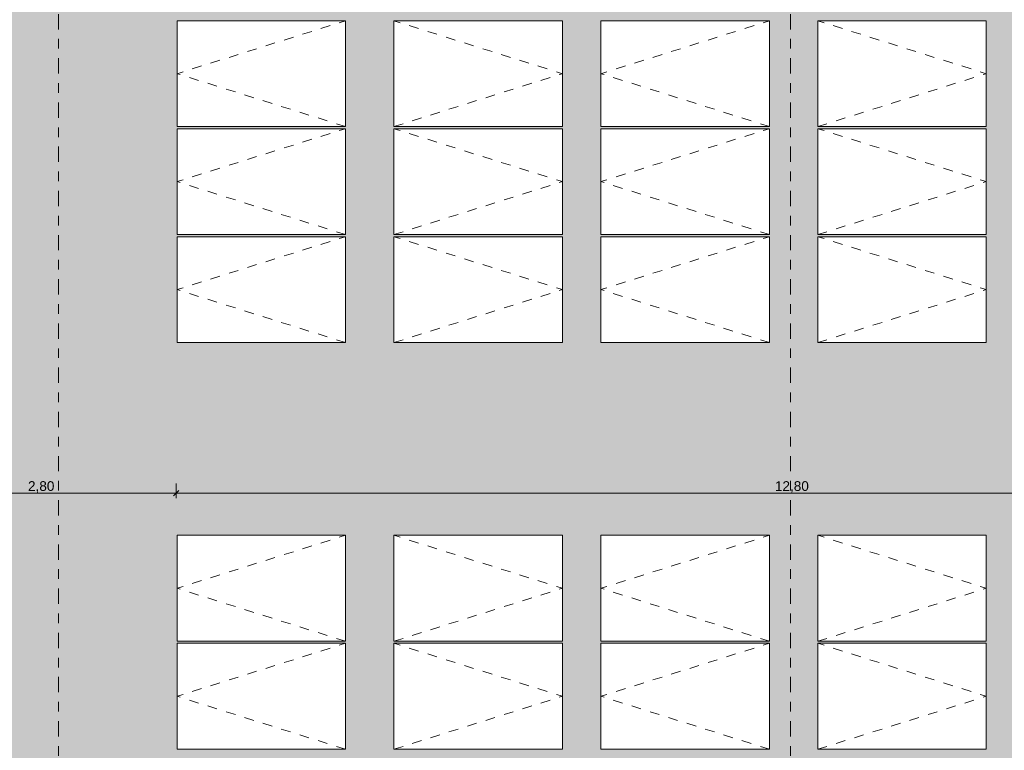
# Model space of a CAD drawing. Header units: metres. Extents: x -180 to 4, y -47 to 4.
# Tile 91 of 256: x -145 to -135, y -31 to -23. Entities that reach past the tile are written whole.
import ezdxf

# ---------------------------------------------------------------- set-up
doc = ezdxf.new("R2010")
doc.units = ezdxf.units.M
doc.header["$LTSCALE"] = 0.05
doc.header["$PDMODE"] = 1
doc.header["$PDSIZE"] = -2
doc.linetypes.add('Linienart-53', pattern=[5.291531, 3.175, -1.058062, 0.352704, -0.705764])
doc.linetypes.add('VW-01 Strichlinie kurz', pattern=[1.999894, 0.999947, -0.999947])
doc.layers.get('0').update_dxf_attribs({"lineweight": 25})
for name, color, linetype, lineweight, true_color in [('30 -36 Dächer- 3 Dachbeläge', 7, 'Continuous', 15, 0x9999ff), ('30 -36 Dächer- 3 Dachbeläge Gründach', 250, 'Continuous', 9, 0x333333), ('40 -44 Elektr. Anlagen- 2 Eigenstromversorgungsanlagen', 7, 'Continuous', 5, 0xff6633), ('70 -72 Beschriftung- 1 Beschriftung allgemein', 7, 'Continuous', 9, 0xff6633), ('70 -76 Bemaßung- 2 Allgemein', 7, 'Continuous', 5, 0x6666cc), ('Dachflächen Moblierung', 7, 'Continuous', 9, 0x888888)]:
    doc.layers.add(name, color=color, linetype=linetype, lineweight=lineweight, true_color=true_color)
for name, color, linetype, lineweight in [('60- 61 allgemeine Ausstattung- 4 Terrassen', 7, 'Continuous', 9), ('70 -71 Achsen- 1 Gebäudeachsen', 7, 'Linienart-53', 18), ('Keine', 7, 'Continuous', 9)]:
    doc.layers.add(name, color=color, linetype=linetype, lineweight=lineweight)
doc.styles.add('Arial', font='arial.ttf')
doc.dimstyles.new('k+k_klein', dxfattribs={"dimtxt": 0.075516, "dimasz": 0.05302, "dimexe": 0.05, "dimexo": 0.15, "dimgap": 0.005, "dimtad": 1, "dimdec": 3, "dimtxsty": 'Arial', "dimblk": 'VW_SLASH-2', "dimblk1": 'VW_SLASH-2', "dimblk2": 'VW_SLASH-2', "dimcen": 0, "dimdle": 0.025, "dimadec": 3, "dimazin": 0, "dimtfac": 0.75, "dimtdec": 3, "dimtix": 1, "dimtmove": 0, "dimatfit": 0, "dimldrblk": 'VW_FILLEDARROW', "dimfxl": 0.1, "dimfxlon": 1, "dimfrac": 2, "dimtolj": 1, "dimarcsym": 0})

# ---------------------------------------------------------------- blocks, each defined once
blk = doc.blocks.new('Gruppe-438')
at = {"color": 255, "linetype": 'Continuous', "lineweight": 9, "transparency": 33554687}
blk.add_wipeout([(-143.789, -25.577), (-142.039, -25.577), (-142.039, -26.677), (-143.789, -26.677)], dxfattribs=at).dxf.layer = '40 -44 Elektr. Anlagen- 2 Eigenstromversorgungsanlagen'
at = {"layer": '40 -44 Elektr. Anlagen- 2 Eigenstromversorgungsanlagen', "color": 7, "linetype": 'Continuous', "lineweight": 9, "transparency": 33554687, "flags": 128}
blk.add_lwpolyline([(-143.789, -25.577), (-142.039, -25.577), (-142.039, -26.677), (-143.789, -26.677)], close=True, dxfattribs=at)
at = {"layer": 'Dachflächen Moblierung', "color": 8, "linetype": 'VW-01 Strichlinie kurz', "lineweight": 5, "flags": 128}
blk.add_lwpolyline([(-142.039, -26.677), (-143.789, -26.127), (-142.039, -25.577)], dxfattribs=at)
blk = doc.blocks.new('Gruppe-439')
at = {"color": 255, "linetype": 'Continuous', "lineweight": 9, "transparency": 33554687}
blk.add_wipeout([(-143.789, -24.456), (-142.039, -24.456), (-142.039, -25.556), (-143.789, -25.556)], dxfattribs=at).dxf.layer = '40 -44 Elektr. Anlagen- 2 Eigenstromversorgungsanlagen'
at = {"layer": '40 -44 Elektr. Anlagen- 2 Eigenstromversorgungsanlagen', "color": 7, "linetype": 'Continuous', "lineweight": 9, "transparency": 33554687, "flags": 128}
blk.add_lwpolyline([(-143.789, -24.456), (-142.039, -24.456), (-142.039, -25.556), (-143.789, -25.556)], close=True, dxfattribs=at)
at = {"layer": 'Dachflächen Moblierung', "color": 8, "linetype": 'VW-01 Strichlinie kurz', "lineweight": 5, "flags": 128}
blk.add_lwpolyline([(-142.039, -25.556), (-143.789, -25.006), (-142.039, -24.456)], dxfattribs=at)
blk = doc.blocks.new('Gruppe-440')
at = {"color": 255, "linetype": 'Continuous', "lineweight": 9, "transparency": 33554687}
blk.add_wipeout([(-143.789, -23.335), (-142.039, -23.335), (-142.039, -24.435), (-143.789, -24.435)], dxfattribs=at).dxf.layer = '40 -44 Elektr. Anlagen- 2 Eigenstromversorgungsanlagen'
at = {"layer": '40 -44 Elektr. Anlagen- 2 Eigenstromversorgungsanlagen', "color": 7, "linetype": 'Continuous', "lineweight": 9, "transparency": 33554687, "flags": 128}
blk.add_lwpolyline([(-143.789, -23.335), (-142.039, -23.335), (-142.039, -24.435), (-143.789, -24.435)], close=True, dxfattribs=at)
at = {"layer": 'Dachflächen Moblierung', "color": 8, "linetype": 'VW-01 Strichlinie kurz', "lineweight": 5, "flags": 128}
blk.add_lwpolyline([(-142.039, -24.435), (-143.789, -23.885), (-142.039, -23.335)], dxfattribs=at)
blk = doc.blocks.new('Gruppe-447')
at = {"color": 255, "linetype": 'Continuous', "lineweight": 9, "transparency": 33554687}
blk.add_wipeout([(-141.539, -25.577), (-139.789, -25.577), (-139.789, -26.677), (-141.539, -26.677)], dxfattribs=at).dxf.layer = '40 -44 Elektr. Anlagen- 2 Eigenstromversorgungsanlagen'
at = {"layer": '40 -44 Elektr. Anlagen- 2 Eigenstromversorgungsanlagen', "color": 7, "linetype": 'Continuous', "lineweight": 9, "transparency": 33554687, "flags": 128}
blk.add_lwpolyline([(-141.539, -25.577), (-139.789, -25.577), (-139.789, -26.677), (-141.539, -26.677)], close=True, dxfattribs=at)
at = {"layer": 'Dachflächen Moblierung', "color": 8, "linetype": 'VW-01 Strichlinie kurz', "lineweight": 5, "flags": 128}
blk.add_lwpolyline([(-141.539, -26.677), (-139.789, -26.127), (-141.539, -25.577)], dxfattribs=at)
blk = doc.blocks.new('Gruppe-448')
at = {"color": 255, "linetype": 'Continuous', "lineweight": 9, "transparency": 33554687}
blk.add_wipeout([(-141.539, -24.456), (-139.789, -24.456), (-139.789, -25.556), (-141.539, -25.556)], dxfattribs=at).dxf.layer = '40 -44 Elektr. Anlagen- 2 Eigenstromversorgungsanlagen'
at = {"layer": '40 -44 Elektr. Anlagen- 2 Eigenstromversorgungsanlagen', "color": 7, "linetype": 'Continuous', "lineweight": 9, "transparency": 33554687, "flags": 128}
blk.add_lwpolyline([(-141.539, -24.456), (-139.789, -24.456), (-139.789, -25.556), (-141.539, -25.556)], close=True, dxfattribs=at)
at = {"layer": 'Dachflächen Moblierung', "color": 8, "linetype": 'VW-01 Strichlinie kurz', "lineweight": 5, "flags": 128}
blk.add_lwpolyline([(-141.539, -25.556), (-139.789, -25.006), (-141.539, -24.456)], dxfattribs=at)
blk = doc.blocks.new('Gruppe-449')
at = {"color": 255, "linetype": 'Continuous', "lineweight": 9, "transparency": 33554687}
blk.add_wipeout([(-141.539, -23.335), (-139.789, -23.335), (-139.789, -24.435), (-141.539, -24.435)], dxfattribs=at).dxf.layer = '40 -44 Elektr. Anlagen- 2 Eigenstromversorgungsanlagen'
at = {"layer": '40 -44 Elektr. Anlagen- 2 Eigenstromversorgungsanlagen', "color": 7, "linetype": 'Continuous', "lineweight": 9, "transparency": 33554687, "flags": 128}
blk.add_lwpolyline([(-141.539, -23.335), (-139.789, -23.335), (-139.789, -24.435), (-141.539, -24.435)], close=True, dxfattribs=at)
at = {"layer": 'Dachflächen Moblierung', "color": 8, "linetype": 'VW-01 Strichlinie kurz', "lineweight": 5, "flags": 128}
blk.add_lwpolyline([(-141.539, -24.435), (-139.789, -23.885), (-141.539, -23.335)], dxfattribs=at)
blk = doc.blocks.new('Gruppe-456')
at = {"color": 255, "linetype": 'Continuous', "lineweight": 9, "transparency": 33554687}
blk.add_wipeout([(-139.389, -25.577), (-137.639, -25.577), (-137.639, -26.677), (-139.389, -26.677)], dxfattribs=at).dxf.layer = '40 -44 Elektr. Anlagen- 2 Eigenstromversorgungsanlagen'
at = {"layer": '40 -44 Elektr. Anlagen- 2 Eigenstromversorgungsanlagen', "color": 7, "linetype": 'Continuous', "lineweight": 9, "transparency": 33554687, "flags": 128}
blk.add_lwpolyline([(-139.389, -25.577), (-137.639, -25.577), (-137.639, -26.677), (-139.389, -26.677)], close=True, dxfattribs=at)
at = {"layer": 'Dachflächen Moblierung', "color": 8, "linetype": 'VW-01 Strichlinie kurz', "lineweight": 5, "flags": 128}
blk.add_lwpolyline([(-137.639, -26.677), (-139.389, -26.127), (-137.639, -25.577)], dxfattribs=at)
blk = doc.blocks.new('Gruppe-457')
at = {"color": 255, "linetype": 'Continuous', "lineweight": 9, "transparency": 33554687}
blk.add_wipeout([(-139.389, -24.456), (-137.639, -24.456), (-137.639, -25.556), (-139.389, -25.556)], dxfattribs=at).dxf.layer = '40 -44 Elektr. Anlagen- 2 Eigenstromversorgungsanlagen'
at = {"layer": '40 -44 Elektr. Anlagen- 2 Eigenstromversorgungsanlagen', "color": 7, "linetype": 'Continuous', "lineweight": 9, "transparency": 33554687, "flags": 128}
blk.add_lwpolyline([(-139.389, -24.456), (-137.639, -24.456), (-137.639, -25.556), (-139.389, -25.556)], close=True, dxfattribs=at)
at = {"layer": 'Dachflächen Moblierung', "color": 8, "linetype": 'VW-01 Strichlinie kurz', "lineweight": 5, "flags": 128}
blk.add_lwpolyline([(-137.639, -25.556), (-139.389, -25.006), (-137.639, -24.456)], dxfattribs=at)
blk = doc.blocks.new('Gruppe-458')
at = {"color": 255, "linetype": 'Continuous', "lineweight": 9, "transparency": 33554687}
blk.add_wipeout([(-139.389, -23.335), (-137.639, -23.335), (-137.639, -24.435), (-139.389, -24.435)], dxfattribs=at).dxf.layer = '40 -44 Elektr. Anlagen- 2 Eigenstromversorgungsanlagen'
at = {"layer": '40 -44 Elektr. Anlagen- 2 Eigenstromversorgungsanlagen', "color": 7, "linetype": 'Continuous', "lineweight": 9, "transparency": 33554687, "flags": 128}
blk.add_lwpolyline([(-139.389, -23.335), (-137.639, -23.335), (-137.639, -24.435), (-139.389, -24.435)], close=True, dxfattribs=at)
at = {"layer": 'Dachflächen Moblierung', "color": 8, "linetype": 'VW-01 Strichlinie kurz', "lineweight": 5, "flags": 128}
blk.add_lwpolyline([(-137.639, -24.435), (-139.389, -23.885), (-137.639, -23.335)], dxfattribs=at)
blk = doc.blocks.new('Gruppe-465')
at = {"color": 255, "linetype": 'Continuous', "lineweight": 9, "transparency": 33554687}
blk.add_wipeout([(-137.139, -25.577), (-135.389, -25.577), (-135.389, -26.677), (-137.139, -26.677)], dxfattribs=at).dxf.layer = '40 -44 Elektr. Anlagen- 2 Eigenstromversorgungsanlagen'
at = {"layer": '40 -44 Elektr. Anlagen- 2 Eigenstromversorgungsanlagen', "color": 7, "linetype": 'Continuous', "lineweight": 9, "transparency": 33554687, "flags": 128}
blk.add_lwpolyline([(-137.139, -25.577), (-135.389, -25.577), (-135.389, -26.677), (-137.139, -26.677)], close=True, dxfattribs=at)
at = {"layer": 'Dachflächen Moblierung', "color": 8, "linetype": 'VW-01 Strichlinie kurz', "lineweight": 5, "flags": 128}
blk.add_lwpolyline([(-137.139, -26.677), (-135.389, -26.127), (-137.139, -25.577)], dxfattribs=at)
blk = doc.blocks.new('Gruppe-466')
at = {"color": 255, "linetype": 'Continuous', "lineweight": 9, "transparency": 33554687}
blk.add_wipeout([(-137.139, -24.456), (-135.389, -24.456), (-135.389, -25.556), (-137.139, -25.556)], dxfattribs=at).dxf.layer = '40 -44 Elektr. Anlagen- 2 Eigenstromversorgungsanlagen'
at = {"layer": '40 -44 Elektr. Anlagen- 2 Eigenstromversorgungsanlagen', "color": 7, "linetype": 'Continuous', "lineweight": 9, "transparency": 33554687, "flags": 128}
blk.add_lwpolyline([(-137.139, -24.456), (-135.389, -24.456), (-135.389, -25.556), (-137.139, -25.556)], close=True, dxfattribs=at)
at = {"layer": 'Dachflächen Moblierung', "color": 8, "linetype": 'VW-01 Strichlinie kurz', "lineweight": 5, "flags": 128}
blk.add_lwpolyline([(-137.139, -25.556), (-135.389, -25.006), (-137.139, -24.456)], dxfattribs=at)
blk = doc.blocks.new('Gruppe-467')
at = {"color": 255, "linetype": 'Continuous', "lineweight": 9, "transparency": 33554687}
blk.add_wipeout([(-137.139, -23.335), (-135.389, -23.335), (-135.389, -24.435), (-137.139, -24.435)], dxfattribs=at).dxf.layer = '40 -44 Elektr. Anlagen- 2 Eigenstromversorgungsanlagen'
at = {"layer": '40 -44 Elektr. Anlagen- 2 Eigenstromversorgungsanlagen', "color": 7, "linetype": 'Continuous', "lineweight": 9, "transparency": 33554687, "flags": 128}
blk.add_lwpolyline([(-137.139, -23.335), (-135.389, -23.335), (-135.389, -24.435), (-137.139, -24.435)], close=True, dxfattribs=at)
at = {"layer": 'Dachflächen Moblierung', "color": 8, "linetype": 'VW-01 Strichlinie kurz', "lineweight": 5, "flags": 128}
blk.add_lwpolyline([(-137.139, -24.435), (-135.389, -23.885), (-137.139, -23.335)], dxfattribs=at)
blk = doc.blocks.new('Gruppe-637')
at = {"color": 255, "linetype": 'Continuous', "lineweight": 9, "transparency": 33554687}
blk.add_wipeout([(-143.789, -29.798), (-142.039, -29.798), (-142.039, -30.898), (-143.789, -30.898)], dxfattribs=at).dxf.layer = '40 -44 Elektr. Anlagen- 2 Eigenstromversorgungsanlagen'
at = {"layer": '40 -44 Elektr. Anlagen- 2 Eigenstromversorgungsanlagen', "color": 7, "linetype": 'Continuous', "lineweight": 9, "transparency": 33554687, "flags": 128}
blk.add_lwpolyline([(-143.789, -29.798), (-142.039, -29.798), (-142.039, -30.898), (-143.789, -30.898)], close=True, dxfattribs=at)
at = {"layer": 'Dachflächen Moblierung', "color": 8, "linetype": 'VW-01 Strichlinie kurz', "lineweight": 5, "flags": 128}
blk.add_lwpolyline([(-142.039, -30.898), (-143.789, -30.348), (-142.039, -29.798)], dxfattribs=at)
blk = doc.blocks.new('Gruppe-638')
at = {"color": 255, "linetype": 'Continuous', "lineweight": 9, "transparency": 33554687}
blk.add_wipeout([(-143.789, -28.677), (-142.039, -28.677), (-142.039, -29.777), (-143.789, -29.777)], dxfattribs=at).dxf.layer = '40 -44 Elektr. Anlagen- 2 Eigenstromversorgungsanlagen'
at = {"layer": '40 -44 Elektr. Anlagen- 2 Eigenstromversorgungsanlagen', "color": 7, "linetype": 'Continuous', "lineweight": 9, "transparency": 33554687, "flags": 128}
blk.add_lwpolyline([(-143.789, -28.677), (-142.039, -28.677), (-142.039, -29.777), (-143.789, -29.777)], close=True, dxfattribs=at)
at = {"layer": 'Dachflächen Moblierung', "color": 8, "linetype": 'VW-01 Strichlinie kurz', "lineweight": 5, "flags": 128}
blk.add_lwpolyline([(-142.039, -29.777), (-143.789, -29.227), (-142.039, -28.677)], dxfattribs=at)
blk = doc.blocks.new('Gruppe-645')
at = {"color": 255, "linetype": 'Continuous', "lineweight": 9, "transparency": 33554687}
blk.add_wipeout([(-141.539, -29.798), (-139.789, -29.798), (-139.789, -30.898), (-141.539, -30.898)], dxfattribs=at).dxf.layer = '40 -44 Elektr. Anlagen- 2 Eigenstromversorgungsanlagen'
at = {"layer": '40 -44 Elektr. Anlagen- 2 Eigenstromversorgungsanlagen', "color": 7, "linetype": 'Continuous', "lineweight": 9, "transparency": 33554687, "flags": 128}
blk.add_lwpolyline([(-141.539, -29.798), (-139.789, -29.798), (-139.789, -30.898), (-141.539, -30.898)], close=True, dxfattribs=at)
at = {"layer": 'Dachflächen Moblierung', "color": 8, "linetype": 'VW-01 Strichlinie kurz', "lineweight": 5, "flags": 128}
blk.add_lwpolyline([(-141.539, -30.898), (-139.789, -30.348), (-141.539, -29.798)], dxfattribs=at)
blk = doc.blocks.new('Gruppe-646')
at = {"color": 255, "linetype": 'Continuous', "lineweight": 9, "transparency": 33554687}
blk.add_wipeout([(-141.539, -28.677), (-139.789, -28.677), (-139.789, -29.777), (-141.539, -29.777)], dxfattribs=at).dxf.layer = '40 -44 Elektr. Anlagen- 2 Eigenstromversorgungsanlagen'
at = {"layer": '40 -44 Elektr. Anlagen- 2 Eigenstromversorgungsanlagen', "color": 7, "linetype": 'Continuous', "lineweight": 9, "transparency": 33554687, "flags": 128}
blk.add_lwpolyline([(-141.539, -28.677), (-139.789, -28.677), (-139.789, -29.777), (-141.539, -29.777)], close=True, dxfattribs=at)
at = {"layer": 'Dachflächen Moblierung', "color": 8, "linetype": 'VW-01 Strichlinie kurz', "lineweight": 5, "flags": 128}
blk.add_lwpolyline([(-141.539, -29.777), (-139.789, -29.227), (-141.539, -28.677)], dxfattribs=at)
blk = doc.blocks.new('Gruppe-653')
at = {"color": 255, "linetype": 'Continuous', "lineweight": 9, "transparency": 33554687}
blk.add_wipeout([(-139.389, -29.798), (-137.639, -29.798), (-137.639, -30.898), (-139.389, -30.898)], dxfattribs=at).dxf.layer = '40 -44 Elektr. Anlagen- 2 Eigenstromversorgungsanlagen'
at = {"layer": '40 -44 Elektr. Anlagen- 2 Eigenstromversorgungsanlagen', "color": 7, "linetype": 'Continuous', "lineweight": 9, "transparency": 33554687, "flags": 128}
blk.add_lwpolyline([(-139.389, -29.798), (-137.639, -29.798), (-137.639, -30.898), (-139.389, -30.898)], close=True, dxfattribs=at)
at = {"layer": 'Dachflächen Moblierung', "color": 8, "linetype": 'VW-01 Strichlinie kurz', "lineweight": 5, "flags": 128}
blk.add_lwpolyline([(-137.639, -30.898), (-139.389, -30.348), (-137.639, -29.798)], dxfattribs=at)
blk = doc.blocks.new('Gruppe-654')
at = {"color": 255, "linetype": 'Continuous', "lineweight": 9, "transparency": 33554687}
blk.add_wipeout([(-139.389, -28.677), (-137.639, -28.677), (-137.639, -29.777), (-139.389, -29.777)], dxfattribs=at).dxf.layer = '40 -44 Elektr. Anlagen- 2 Eigenstromversorgungsanlagen'
at = {"layer": '40 -44 Elektr. Anlagen- 2 Eigenstromversorgungsanlagen', "color": 7, "linetype": 'Continuous', "lineweight": 9, "transparency": 33554687, "flags": 128}
blk.add_lwpolyline([(-139.389, -28.677), (-137.639, -28.677), (-137.639, -29.777), (-139.389, -29.777)], close=True, dxfattribs=at)
at = {"layer": 'Dachflächen Moblierung', "color": 8, "linetype": 'VW-01 Strichlinie kurz', "lineweight": 5, "flags": 128}
blk.add_lwpolyline([(-137.639, -29.777), (-139.389, -29.227), (-137.639, -28.677)], dxfattribs=at)
blk = doc.blocks.new('Gruppe-661')
at = {"color": 255, "linetype": 'Continuous', "lineweight": 9, "transparency": 33554687}
blk.add_wipeout([(-137.139, -29.798), (-135.389, -29.798), (-135.389, -30.898), (-137.139, -30.898)], dxfattribs=at).dxf.layer = '40 -44 Elektr. Anlagen- 2 Eigenstromversorgungsanlagen'
at = {"layer": '40 -44 Elektr. Anlagen- 2 Eigenstromversorgungsanlagen', "color": 7, "linetype": 'Continuous', "lineweight": 9, "transparency": 33554687, "flags": 128}
blk.add_lwpolyline([(-137.139, -29.798), (-135.389, -29.798), (-135.389, -30.898), (-137.139, -30.898)], close=True, dxfattribs=at)
at = {"layer": 'Dachflächen Moblierung', "color": 8, "linetype": 'VW-01 Strichlinie kurz', "lineweight": 5, "flags": 128}
blk.add_lwpolyline([(-137.139, -30.898), (-135.389, -30.348), (-137.139, -29.798)], dxfattribs=at)
blk = doc.blocks.new('Gruppe-662')
at = {"color": 255, "linetype": 'Continuous', "lineweight": 9, "transparency": 33554687}
blk.add_wipeout([(-137.139, -28.677), (-135.389, -28.677), (-135.389, -29.777), (-137.139, -29.777)], dxfattribs=at).dxf.layer = '40 -44 Elektr. Anlagen- 2 Eigenstromversorgungsanlagen'
at = {"layer": '40 -44 Elektr. Anlagen- 2 Eigenstromversorgungsanlagen', "color": 7, "linetype": 'Continuous', "lineweight": 9, "transparency": 33554687, "flags": 128}
blk.add_lwpolyline([(-137.139, -28.677), (-135.389, -28.677), (-135.389, -29.777), (-137.139, -29.777)], close=True, dxfattribs=at)
at = {"layer": 'Dachflächen Moblierung', "color": 8, "linetype": 'VW-01 Strichlinie kurz', "lineweight": 5, "flags": 128}
blk.add_lwpolyline([(-137.139, -29.777), (-135.389, -29.227), (-137.139, -28.677)], dxfattribs=at)
blk = doc.blocks.new('Gruppe-767')
at = {"layer": '70 -72 Beschriftung- 1 Beschriftung allgemein', "color": 7, "transparency": 33554687}
for name in ['Gruppe-438', 'Gruppe-447', 'Gruppe-456', 'Gruppe-465', 'Gruppe-637', 'Gruppe-645', 'Gruppe-653', 'Gruppe-661']:
    blk.add_blockref(name, (0, 0), dxfattribs=at)
for name in ['Gruppe-439', 'Gruppe-448', 'Gruppe-457', 'Gruppe-466', 'Gruppe-638', 'Gruppe-646', 'Gruppe-654', 'Gruppe-662']:
    blk.add_blockref(name, (0, 0), dxfattribs=at)
for name in ['Gruppe-440', 'Gruppe-449', 'Gruppe-458', 'Gruppe-467']:
    blk.add_blockref(name, (0, 0), dxfattribs=at)
blk = doc.blocks.new('Gruppe-1384')
at = {"layer": '30 -36 Dächer- 3 Dachbeläge Gründach', "linetype": 'Continuous', "lineweight": 0, "true_color": 0xe7eedf, "transparency": 33554687}
blk.add_hatch(color=254, dxfattribs=at).paths.add_polyline_path([(-100.01799996, -31.79404198), (-100.01799996, -31.61704198), (-100.31099996, -31.61704198), (-100.31099996, -12.39704198), (-159.47099996, -12.39704198), (-159.47099996, -39.25704198), (-99.61099996, -39.25704198), (-99.61099996, -31.79404198)])
at = {"color": 255, "linetype": 'Continuous', "lineweight": 9, "transparency": 33554687}
blk.add_wipeout([(-129.83124836, -12.23704198), (-129.83124836, -12.71704198), (-159.47099996, -12.71704198), (-159.47099996, -39.25704198), (-129.83124836, -39.25704198), (-129.83124836, -39.73704198), (-160.51099996, -39.73704198), (-160.51099996, -31.61704198), (-159.93099996, -31.61704198), (-159.93099996, -12.23704198)], dxfattribs=at).dxf.layer = '30 -36 Dächer- 3 Dachbeläge'
at = {"layer": '60- 61 allgemeine Ausstattung- 4 Terrassen', "color": 7}
blk.add_blockref('Gruppe-767', (0, 0), dxfattribs=at)
blk = doc.blocks.new('_Dach_2D (2D)')
at = {"layer": '60- 61 allgemeine Ausstattung- 4 Terrassen', "color": 7}
blk.add_blockref('Gruppe-1384', (0, 0), dxfattribs=at)
blk = doc.blocks.new('VW_SLASH-2')
at = {"color": 0, "linetype": 'ByBlock', "lineweight": -2, "transparency": 16777216}
blk.add_line((0.47, 0), (-1, 0), dxfattribs=at)
at = {"color": 0, "lineweight": 5, "transparency": 16777216, "flags": 128}
blk.add_lwpolyline([(0.5, 0.5), (-0.5, -0.5)], dxfattribs=at)
blk = doc.blocks.new('*D2787')
at = {"layer": '70 -76 Bemaßung- 2 Allgemein', "color": 0, "linetype": 'Continuous', "lineweight": -2, "transparency": 33554687}
for p, q in [((-146.6, -28.14), (-146.6, -28.29)), ((-143.798, -28.14), (-143.798, -28.29)), ((-143.851, -28.24), (-146.547, -28.24))]:
    blk.add_line(p, q, dxfattribs=at)
at = {"layer": 'Defpoints', "color": 0, "transparency": 33554687}
for p in [(-146.6, -16.75), (-143.798, -16.87), (-146.6, -28.24)]:
    blk.add_point(p, dxfattribs=at)
at = {"layer": '70 -76 Bemaßung- 2 Allgemein', "color": 0, "lineweight": -2, "xscale": 0.05302001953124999, "yscale": 0.05302001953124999, "zscale": 0.05302001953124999, "rotation": 180}
blk.add_blockref('VW_SLASH-2', (-146.6, -28.24), dxfattribs=at)
at = {"layer": '70 -76 Bemaßung- 2 Allgemein', "color": 0, "lineweight": -2, "xscale": 0.05302001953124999, "yscale": 0.05302001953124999, "zscale": 0.05302001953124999}
blk.add_blockref('VW_SLASH-2', (-143.798, -28.24), dxfattribs=at)
at = {"layer": '70 -76 Bemaßung- 2 Allgemein', "color": 0, "lineweight": 5, "transparency": 33554687, "insert": (-145.199, -28.175), "char_height": 0.1007, "attachment_point": 5, "style": 'Arial'}
blk.add_mtext('\\A1;2,80', dxfattribs=at)
blk = doc.blocks.new('VW_FILLEDARROW')
at = {"linetype": 'Continuous', "lineweight": 0, "transparency": 16777216}
blk.add_hatch(color=0, dxfattribs=at).paths.add_polyline_path([(-2.83, 0.76), (0, 0), (-2.83, -0.76)])
at = {"color": 0, "lineweight": 5, "transparency": 16777216, "flags": 128}
blk.add_lwpolyline([(-2.83, 0.76), (0, 0), (-2.83, -0.76)], close=True, dxfattribs=at)
blk = doc.blocks.new('*D2788')
at = {"layer": '70 -76 Bemaßung- 2 Allgemein', "color": 0, "linetype": 'Continuous', "lineweight": -2, "transparency": 33554687}
for p, q in [((-143.798, -28.14), (-143.798, -28.29)), ((-131.016, -28.14), (-131.016, -28.29)), ((-131.069, -28.24), (-143.745, -28.24))]:
    blk.add_line(p, q, dxfattribs=at)
at = {"layer": 'Defpoints', "color": 0, "transparency": 33554687}
for p in [(-143.798, -16.87), (-131.016, -17.42), (-143.798, -28.24)]:
    blk.add_point(p, dxfattribs=at)
at = {"layer": '70 -76 Bemaßung- 2 Allgemein', "color": 0, "lineweight": -2, "xscale": 0.05302001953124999, "yscale": 0.05302001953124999, "zscale": 0.05302001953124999, "rotation": 180}
blk.add_blockref('VW_SLASH-2', (-143.798, -28.24), dxfattribs=at)
at = {"layer": '70 -76 Bemaßung- 2 Allgemein', "color": 0, "lineweight": -2, "xscale": 0.05302001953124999, "yscale": 0.05302001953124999, "zscale": 0.05302001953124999}
blk.add_blockref('VW_SLASH-2', (-131.016, -28.24), dxfattribs=at)
at = {"layer": '70 -76 Bemaßung- 2 Allgemein', "color": 0, "lineweight": 5, "transparency": 33554687, "insert": (-137.407, -28.175), "char_height": 0.1007, "attachment_point": 5, "style": 'Arial'}
blk.add_mtext('\\A1;12,80', dxfattribs=at)
blk = doc.blocks.new('_Achsen (3D)')
at = {"layer": '70 -71 Achsen- 1 Gebäudeachsen', "transparency": 33554687}
for p, q in [((-145.021, 3.8), (-145.021, -46.172)), ((-137.421, 3.8), (-137.421, -46.172))]:
    blk.add_line(p, q, dxfattribs=at)
blk = doc.blocks.new('Gruppe-2093')
at = {"layer": '70 -76 Bemaßung- 2 Allgemein', "color": 173, "linetype": 'Continuous', "lineweight": 5, "true_color": 0x6666cc, "transparency": 33554687}
for base, p1, p2, text, picture, middle in [((-146.6, -28.24), (-143.798, -16.87), (-146.6, -16.75), '2,80', '*D2787', (-145.199, -28.175)), ((-143.798, -28.24), (-131.016, -17.42), (-143.798, -16.87), '12,80', '*D2788', (-137.407, -28.175))]:
    dim = blk.add_linear_dim(base=base, p1=p1, p2=p2, text=text, dimstyle='k+k_klein', override={"dimtxt": 0.100689, "dimgap": 0.005, "dimdec": 1, "dimpost": '<>', "dimtxsty": 'Arial', "dimtmove": 2}, dxfattribs=at)
    dim.commit()
    dim.dimension.update_dxf_attribs({"geometry": picture, "text_midpoint": middle})
blk = doc.blocks.new('_Dach_2D Bemaßung_ Beschriftung (2D)')
at = {"layer": '70 -76 Bemaßung- 2 Allgemein', "color": 173, "true_color": 0x6666cc, "transparency": 33554687}
blk.add_blockref('Gruppe-2093', (0, 0), dxfattribs=at)

msp = doc.modelspace()

# ---------------------------------------------------------------- block references
at = {"layer": 'Keine', "color": 1}
msp.add_blockref('_Dach_2D (2D)', (0, 0), dxfattribs=at)

# ---------------------------------------------------------------- next in the draw order: block references
msp.add_blockref('_Dach_2D Bemaßung_ Beschriftung (2D)', (0, 0), dxfattribs=at)

# ---------------------------------------------------------------- next in the draw order: block references
msp.add_blockref('_Achsen (3D)', (0, 0), dxfattribs=at)

doc.saveas('drawing.dxf')
